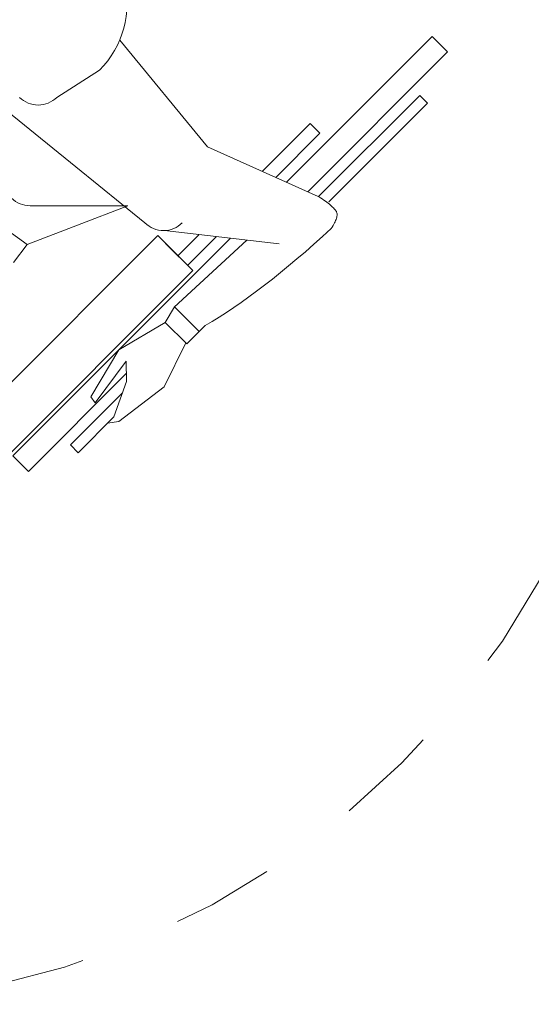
# Model space of a CAD drawing. Header units: metres. Extents: x 6502846 to 6512378, y 5892705 to 5896166.
# Tile 25 of 73: x 6503894.57 to 6503895.07, y 5894690.436 to 5894691.396. Entities that reach past the tile are written whole.
import ezdxf

# ---------------------------------------------------------------- set-up
doc = ezdxf.new("R2010")
doc.units = ezdxf.units.M
doc.header["$MEASUREMENT"] = 0
doc.linetypes.add('MCDASH1', pattern=[2.116538, 1.058075, -1.058463])
doc.layers.add('0 CIENKIE', color=8, linetype='Continuous', lineweight=18)
doc.layers.add('A_wyposażenie_sanitarne', color=131, linetype='Continuous')

# ---------------------------------------------------------------- blocks, each defined once
blk = doc.blocks.new('KKP2000-AKCJUM1-B01X1001')
at = {"layer": '0 CIENKIE'}
for p, q in [((21.405, 58.367), (19.991, 56.953)), ((34.14, 45.633), (21.405, 58.367)), ((19.991, 56.953), (33.263, 43.681)), ((26.072, 56.529), (25.365, 55.822)), ((35.048, 47.553), (26.072, 56.529)), ((25.365, 55.822), (34.571, 46.616)), ((35.189, 47.483), (35.28, 47.597)), ((35.28, 47.597), (35.367, 47.702)), ((35.367, 47.702), (35.451, 47.799)), ((35.451, 47.799), (35.531, 47.887)), ((35.531, 47.887), (35.608, 47.965)), ((35.608, 47.965), (35.681, 48.036)), ((35.681, 48.036), (35.751, 48.097)), ((35.751, 48.097), (35.817, 48.149)), ((35.817, 48.149), (35.88, 48.193)), ((35.88, 48.193), (35.94, 48.228)), ((35.94, 48.228), (36, 48.255)), ((36, 48.255), (36.065, 48.275)), ((36.065, 48.275), (36.135, 48.287)), ((36.135, 48.287), (36.209, 48.292)), ((36.209, 48.292), (36.288, 48.289)), ((36.288, 48.289), (36.372, 48.279)), ((36.372, 48.279), (36.461, 48.261)), ((36.461, 48.261), (36.555, 48.236)), ((36.555, 48.236), (36.653, 48.204)), ((36.653, 48.204), (36.756, 48.164)), ((36.756, 48.164), (36.864, 48.117)), ((36.864, 48.117), (36.977, 48.063)), ((36.977, 48.063), (37.094, 48.001)), ((37.094, 48.001), (37.217, 47.931)), ((37.217, 47.931), (37.344, 47.855)), ((37.344, 47.855), (37.475, 47.77)), ((37.475, 47.77), (38.204, 46.971)), ((28.803, 46.727), (27.919, 45.843)), ((32.825, 42.705), (28.803, 46.727)), ((34.571, 46.616), (34.683, 46.782)), ((34.683, 46.782), (34.791, 46.94)), ((34.791, 46.94), (34.896, 47.089)), ((34.896, 47.089), (34.997, 47.229)), ((34.997, 47.229), (35.095, 47.361)), ((35.095, 47.361), (35.189, 47.483)), ((38.204, 46.971), (38.91, 46.182)), ((27.919, 45.843), (32.276, 41.486)), ((30.033, 36.495), (34.559, 46.564)), ((38.91, 46.182), (39.592, 45.405)), ((39.592, 45.405), (40.251, 44.637)), ((40.251, 44.637), (40.886, 43.881)), ((38.873, 43.033), (37.668, 32.588)), ((40.886, 43.881), (41.498, 43.136)), ((41.498, 43.136), (42.086, 42.401)), ((42.086, 42.401), (42.651, 41.677)), ((42.651, 41.677), (43.193, 40.965)), ((43.193, 40.965), (43.71, 40.262)), ((38.532, 40.081), (44.628, 33.447)), ((43.71, 40.262), (44.205, 39.571)), ((44.205, 39.571), (44.676, 38.89)), ((38.36, 38.584), (58.175, 18.769)), ((44.676, 38.89), (45.123, 38.221)), ((45.123, 38.221), (45.547, 37.561)), ((38.214, 37.316), (40.851, 34.679)), ((45.547, 37.561), (45.948, 36.913)), ((45.948, 36.913), (46.325, 36.276)), ((20.326, 28.492), (30.033, 36.495)), ((46.325, 36.276), (46.869, 35.732)), ((38.031, 35.731), (39.967, 33.795)), ((41.313, 35.142), (38.131, 31.96)), ((41.313, 35.142), (38.131, 31.96)), ((41.313, 35.142), (38.839, 32.667)), ((41.313, 35.142), (38.839, 32.667)), ((41.313, 35.142), (64.045, 12.41)), ((46.869, 35.732), (44.607, 33.469)), ((46.869, 35.732), (47.992, 34.609)), ((47.992, 34.609), (46.023, 32.639)), ((47.888, 34.504), (51.903, 32.556)), ((40.076, 33.905), (38.131, 31.96)), ((46.023, 32.639), (44.607, 33.469)), ((46.022, 32.638), (48.52, 28.424)), ((51.903, 32.556), (55.062, 28.399)), ((38.131, 31.96), (60.863, 9.229)), ((36.967, 30.796), (26.781, 18.206)), ((35.412, 29.24), (35.412, 23.058)), ((35.412, 29.24), (38.947, 20.048)), ((35.412, 29.24), (38.947, 20.048)), ((35.412, 29.24), (35.412, 20.335)), ((49.565, 29.094), (51.4, 29.126)), ((53.343, 26.249), (49.565, 29.094)), ((59.589, 20.184), (50.66, 29.113)), ((51.4, 29.126), (54.632, 27.969)), ((57.185, 24.002), (52.43, 28.757)), ((48.52, 28.424), (52.802, 25.857)), ((54.632, 27.969), (57.892, 24.709)), ((55.062, 28.399), (55.213, 27.389)), ((23.063, 26.658), (25.542, 22.765)), ((52.802, 25.857), (53.343, 26.249)), ((57.185, 24.002), (57.892, 24.709)), ((38.947, 20.048), (31.523, 9.795)), ((38.947, 20.048), (40.59, 18.826)), ((59.589, 20.184), (58.175, 18.769)), ((59.589, 20.184), (58.175, 18.769))]:
    blk.add_line(p, q, dxfattribs=at)
at = {"layer": '0 CIENKIE', "linetype": 'MCDASH1'}
blk.add_circle((33.098, 1.165), 75, dxfattribs=at)
at = {"layer": '0 CIENKIE'}
for centre, radius, start, end in [((35.27, 32.493), 2.4, 315, 45), ((35.27, 32.493), 2.4, 315, 45), ((17.052, 20.647), 8.5, 45, 225), ((23.845, 21.068), 2.4, 315, 45), ((33.012, 20.335), 2.4, 315, 0)]:
    blk.add_arc(centre, radius, start, end, dxfattribs=at)

msp = doc.modelspace()

# ---------------------------------------------------------------- block references
at = {"layer": 'A_wyposażenie_sanitarne', "xscale": 0.01070911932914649, "yscale": 0.01070911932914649, "zscale": 0.01070911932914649, "rotation": 270.0000863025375}
msp.add_blockref('KKP2000-AKCJUM1-B01X1001', (6503894.36293, 5894691.59396), dxfattribs=at)

doc.saveas('drawing.dxf')
